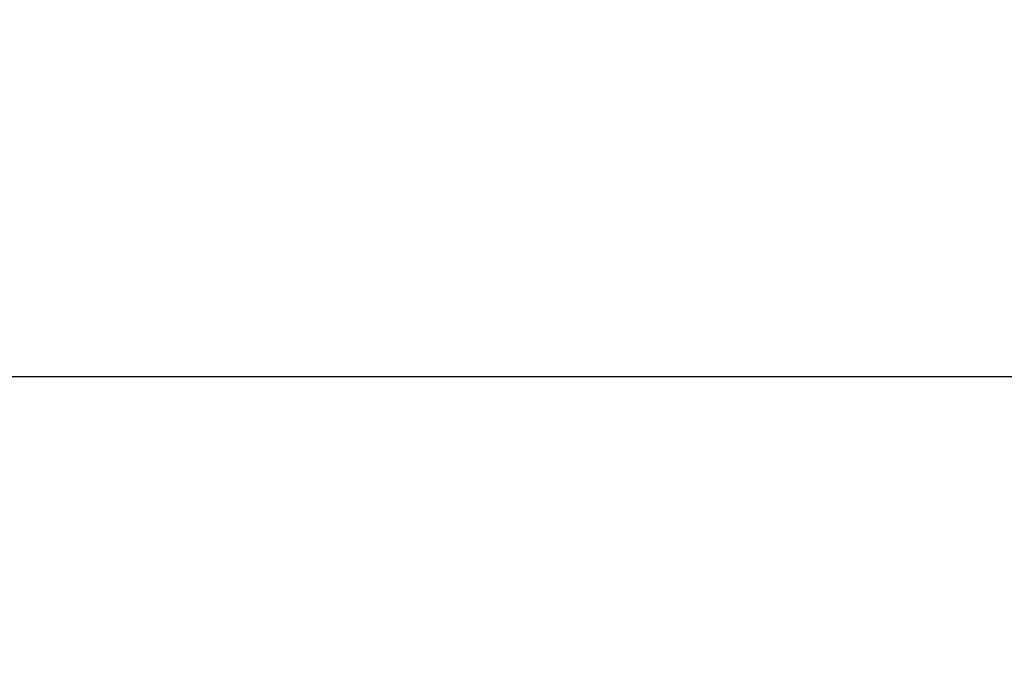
# Model space of a CAD drawing. Header units: inches. Extents: x -9715 to 27308, y -24775 to -3453.
# Tile 107 of 196: x 6769.673 to 6770.89, y -21060.783 to -21059.968. Entities that reach past the tile are written whole.
import ezdxf

# ---------------------------------------------------------------- set-up
doc = ezdxf.new("R2010")
doc.units = ezdxf.units.IN
doc.header["$MEASUREMENT"] = 0
doc.layers.add('S-SECT-SHPS', color=3, linetype='Continuous', lineweight=25)
doc.layers.add('S-WALL-CONC', color=2, linetype='Continuous')

# ---------------------------------------------------------------- blocks, each defined once
blk = doc.blocks.new('W8x58')
at = {"layer": 'S-SECT-SHPS'}
blk.add_line((-3.75, 0.8125), (-0.875, 0.8125), dxfattribs=at)

msp = doc.modelspace()

# ---------------------------------------------------------------- linework, layer by layer
at = {"layer": 'S-WALL-CONC'}
msp.add_open_spline([(6622.43391, -21101.53585, 41.66667), (6625.59104, -21100.22034, 41.66667), (6624.56946, -21087.65417, 41.66667), (6610.87514, -21088.54706, 41.66667), (6613.45463, -21078.22013, 41.66667), (6610.06554, -21069.55251, 41.66667), (6615.43454, -21060.22538, 41.66667), (6606.78504, -21044.79247, 41.66667), (6643.94051, -21042.23395, 41.66667), (6673.62401, -21064.12053, 41.66667), (6714.43528, -21017.53878, 41.66667), (6756.61333, -21029.1247, 41.66667), (6770.71892, -21020.52513, 41.66667)], degree=3, knots=[0, 0, 0, 0, 10.2607169, 21.6008448, 27.6139602, 36.512223, 49.3414081, 55.5685652, 82.2500543, 113.5536247, 169.3609523, 222.9125652, 222.9125652, 222.9125652, 222.9125652], dxfattribs=at)

# ---------------------------------------------------------------- block references
at = {"layer": 'S-SECT-SHPS'}
msp.add_blockref('W8x58', (6772.90735, -21061.22135, 41.66667), dxfattribs=at)

doc.saveas('drawing.dxf')
